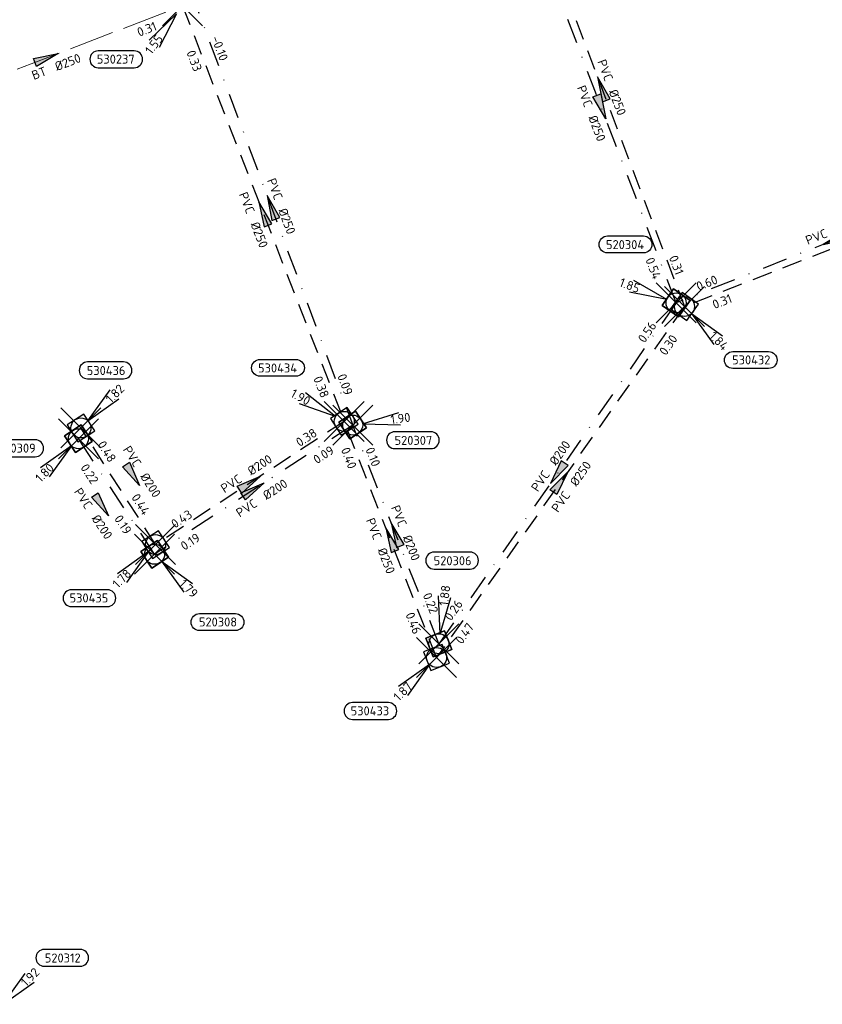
# Model space of a CAD drawing. Header units: metres. Extents: x 153343 to 157271, y 461673 to 467005.
# Tile 59 of 191: x 154616 to 154736, y 464268 to 464416. Entities that reach past the tile are written whole.
import ezdxf
from ezdxf.enums import TextEntityAlignment as Align

# ---------------------------------------------------------------- set-up
doc = ezdxf.new("R2010")
doc.units = ezdxf.units.M
doc.header["$LTSCALE"] = 0.75
doc.header["$PDMODE"] = 3
doc.header["$PDSIZE"] = 3
for name, pattern in [('RI-HWA_BETON', [11.4, 9, -2.4]), ('RI-HWA_PVC', [6.4, 4, -2.4]), ('RI-VWA_PVC', [11, 5, -3, 0, -3])]:
    doc.linetypes.add(name, pattern=pattern)
doc.layers.get('0').update_dxf_attribs({"lineweight": 25})
doc.layers.get('defpoints').update_dxf_attribs({"lineweight": 25})
for name, color, linetype in [('B-OI-RI-HWA_PUTNUMMER-S @ 0.75', 151, 'Continuous'), ('B-OI-RI-HWA_TRANSPORTLEIDING_PVC_200-G', 151, 'RI-HWA_PVC'), ('B-OI-RI-HWA_TRANSPORTLEIDING_PVC_250-G', 151, 'RI-HWA_PVC'), ('B-OI-RI-VWA_PUTNUMMER-S @ 0.75', 33, 'Continuous'), ('B-OI-RI-VWA_TRANSPORTLEIDING_PVC_200-G', 33, 'RI-VWA_PVC'), ('B-OI-RI-VWA_TRANSPORTLEIDING_PVC_250-G', 33, 'RI-VWA_PVC')]:
    doc.layers.add(name, color=color, linetype=linetype)
for name, color, linetype, lineweight in [('B-OI-RI-HWA_RIOOLPUT_INSPECTIEPUT-S', 151, 'Continuous', 25), ('B-OI-RI-HWA_STROOMRICHTING-S @ 0.75', 151, 'Continuous', 25), ('B-OI-RI-HWA_TRANSPORTLEIDING_BETON_250-G', 151, 'RI-HWA_BETON', 18), ('B-OI-RI-VWA_RIOOLPUT_INSPECTIEPUT_BETON-S', 33, 'Continuous', 25), ('B-OI-RI-VWA_STROOMRICHTING-S @ 0.75', 33, 'Continuous', 25)]:
    doc.layers.add(name, color=color, linetype=linetype, lineweight=lineweight)
doc.layers.add('inspectieput', color=7, linetype='Continuous', plot=False)
doc.styles.add('NLCS-ISO', font='isocpeur.ttf')

# ---------------------------------------------------------------- blocks, each defined once
blk = doc.blocks.new('*U1636')
at = {"ltscale": 0.1}
blk.add_hatch(color=256, dxfattribs=at).paths.add_polyline_path([(2.5, 0), (-2.5, -0.83), (-2.5, 0.83)])
at = {"ltscale": 0.1, "flags": 128}
blk.add_lwpolyline([(2.5, 0), (-2.5, -0.83), (-2.5, 0.83)], close=True, dxfattribs=at)
at = {"ltscale": 0.1, "style": 'NLCS-ISO'}
for tag, p in [('MAT', (-1, 0.5)), ('BOBL', (-4.51, -3.24))]:
    blk.add_attdef(tag, text='', height=1.8, dxfattribs=at).set_placement(p, align=Align.BOTTOM_RIGHT)
for tag, p in [('DIA', (1, 0.5)), ('BOBR', (3.56, -3.24))]:
    blk.add_attdef(tag, text='', height=1.8, dxfattribs=at).set_placement(p, align=Align.BOTTOM_LEFT)
at = {"layer": 'defpoints', "ltscale": 0.1, "style": 'NLCS-ISO', "flags": 1}
blk.add_attdef('JVA', text='', height=1.8, dxfattribs=at).set_placement((0, -1), align=Align.TOP_CENTER)
blk = doc.blocks.new('*U1637')
at = {"ltscale": 0.1}
blk.add_hatch(color=256, dxfattribs=at).paths.add_polyline_path([(2.5, 0), (-2.5, -0.83), (-2.5, 0.83)])
at = {"ltscale": 0.1, "flags": 128}
blk.add_lwpolyline([(2.5, 0), (-2.5, -0.83), (-2.5, 0.83)], close=True, dxfattribs=at)
at = {"ltscale": 0.1, "style": 'NLCS-ISO'}
for tag, p in [('BOBL', (-13.17, 0)), ('MAT', (-1, 0.5))]:
    blk.add_attdef(tag, text='', height=1.8, dxfattribs=at).set_placement(p, align=Align.BOTTOM_RIGHT)
for tag, p in [('DIA', (1, 0.5)), ('BOBR', (12.23, 0))]:
    blk.add_attdef(tag, text='', height=1.8, dxfattribs=at).set_placement(p, align=Align.BOTTOM_LEFT)
at = {"layer": 'defpoints', "ltscale": 0.1, "style": 'NLCS-ISO', "flags": 1}
blk.add_attdef('JVA', text='', height=1.8, dxfattribs=at).set_placement((0, -1), align=Align.TOP_CENTER)
blk = doc.blocks.new('*U1630')
at = {"ltscale": 0.1}
blk.add_hatch(color=256, dxfattribs=at).paths.add_polyline_path([(-2.5, 0), (2.5, -0.83), (2.5, 0.83)])
at = {"ltscale": 0.1, "flags": 128}
blk.add_lwpolyline([(-2.5, 0), (2.5, -0.83), (2.5, 0.83)], close=True, dxfattribs=at)
at = {"ltscale": 0.1, "style": 'NLCS-ISO'}
for tag, p in [('BOBL', (-16, -3.24)), ('MAT', (-1, -3.74))]:
    blk.add_attdef(tag, text='', height=1.8, dxfattribs=at).set_placement(p, align=Align.BOTTOM_RIGHT)
for tag, p in [('DIA', (1, -3.74)), ('BOBR', (15.05, -3.24))]:
    blk.add_attdef(tag, text='', height=1.8, dxfattribs=at).set_placement(p, align=Align.BOTTOM_LEFT)
at = {"layer": 'defpoints', "ltscale": 0.1, "style": 'NLCS-ISO', "flags": 1}
blk.add_attdef('JVA', text='', height=1.8, dxfattribs=at).set_placement((0, -1), align=Align.TOP_CENTER)
blk = doc.blocks.new('*U1631')
at = {"ltscale": 0.1}
blk.add_hatch(color=256, dxfattribs=at).paths.add_polyline_path([(2.5, 0), (-2.5, -0.83), (-2.5, 0.83)])
at = {"ltscale": 0.1, "flags": 128}
blk.add_lwpolyline([(2.5, 0), (-2.5, -0.83), (-2.5, 0.83)], close=True, dxfattribs=at)
at = {"ltscale": 0.1, "style": 'NLCS-ISO'}
for tag, p in [('BOBL', (-33.6, -3.24)), ('MAT', (-1, -3.74))]:
    blk.add_attdef(tag, text='', height=1.8, dxfattribs=at).set_placement(p, align=Align.BOTTOM_RIGHT)
for tag, p in [('DIA', (1, -3.74)), ('BOBR', (32.66, -3.23))]:
    blk.add_attdef(tag, text='', height=1.8, dxfattribs=at).set_placement(p, align=Align.BOTTOM_LEFT)
at = {"layer": 'defpoints', "ltscale": 0.1, "style": 'NLCS-ISO', "flags": 1}
blk.add_attdef('JVA', text='', height=1.8, dxfattribs=at).set_placement((0, -1), align=Align.TOP_CENTER)
blk = doc.blocks.new('*U1584')
at = {"ltscale": 0.1}
blk.add_hatch(color=256, dxfattribs=at).paths.add_polyline_path([(2.5, 0), (-2.5, -0.83), (-2.5, 0.83)])
at = {"ltscale": 0.1, "flags": 128}
blk.add_lwpolyline([(2.5, 0), (-2.5, -0.83), (-2.5, 0.83)], close=True, dxfattribs=at)
at = {"ltscale": 0.1, "style": 'NLCS-ISO'}
for tag, p in [('BOBL', (-28.78, -3.24)), ('MAT', (-1, -3.74))]:
    blk.add_attdef(tag, text='', height=1.8, dxfattribs=at).set_placement(p, align=Align.BOTTOM_RIGHT)
for tag, p in [('DIA', (1, -3.74)), ('BOBR', (27.84, -3.23))]:
    blk.add_attdef(tag, text='', height=1.8, dxfattribs=at).set_placement(p, align=Align.BOTTOM_LEFT)
at = {"layer": 'defpoints', "ltscale": 0.1, "style": 'NLCS-ISO', "flags": 1}
blk.add_attdef('JVA', text='', height=1.8, dxfattribs=at).set_placement((0, -1), align=Align.TOP_CENTER)
blk = doc.blocks.new('*U1528')
at = {"ltscale": 0.1}
blk.add_hatch(color=256, dxfattribs=at).paths.add_polyline_path([(-2.5, 0), (2.5, -0.83), (2.5, 0.83)])
at = {"ltscale": 0.1, "flags": 128}
blk.add_lwpolyline([(-2.5, 0), (2.5, -0.83), (2.5, 0.83)], close=True, dxfattribs=at)
at = {"ltscale": 0.1, "style": 'NLCS-ISO'}
for tag, p in [('BOBL', (-31.31, -3.24)), ('MAT', (-1, -3.74))]:
    blk.add_attdef(tag, text='', height=1.8, dxfattribs=at).set_placement(p, align=Align.BOTTOM_RIGHT)
for tag, p in [('DIA', (1, -3.74)), ('BOBR', (34.29, -3.22))]:
    blk.add_attdef(tag, text='', height=1.8, dxfattribs=at).set_placement(p, align=Align.BOTTOM_LEFT)
at = {"layer": 'defpoints', "ltscale": 0.1, "style": 'NLCS-ISO', "flags": 1}
blk.add_attdef('JVA', text='', height=1.8, dxfattribs=at).set_placement((0, -1), align=Align.TOP_CENTER)
blk = doc.blocks.new('*U1521')
at = {"ltscale": 0.1}
blk.add_hatch(color=256, dxfattribs=at).paths.add_polyline_path([(-2.5, 0), (2.5, -0.83), (2.5, 0.83)])
at = {"ltscale": 0.1, "flags": 128}
blk.add_lwpolyline([(-2.5, 0), (2.5, -0.83), (2.5, 0.83)], close=True, dxfattribs=at)
at = {"ltscale": 0.1, "style": 'NLCS-ISO'}
for tag, p in [('BOBL', (-37.24, 0)), ('MAT', (-1, 0.5))]:
    blk.add_attdef(tag, text='', height=1.8, dxfattribs=at).set_placement(p, align=Align.BOTTOM_RIGHT)
for tag, p in [('DIA', (1, 0.5)), ('BOBR', (36.29, -0.02))]:
    blk.add_attdef(tag, text='', height=1.8, dxfattribs=at).set_placement(p, align=Align.BOTTOM_LEFT)
at = {"layer": 'defpoints', "ltscale": 0.1, "style": 'NLCS-ISO', "flags": 1}
blk.add_attdef('JVA', text='', height=1.8, dxfattribs=at).set_placement((0, -1), align=Align.TOP_CENTER)
blk = doc.blocks.new('*U1424')
at = {"ltscale": 0.1}
blk.add_hatch(color=256, dxfattribs=at).paths.add_polyline_path([(2.5, 0), (-2.5, -0.83), (-2.5, 0.83)])
at = {"ltscale": 0.1, "flags": 128}
blk.add_lwpolyline([(2.5, 0), (-2.5, -0.83), (-2.5, 0.83)], close=True, dxfattribs=at)
at = {"ltscale": 0.1, "style": 'NLCS-ISO'}
for tag, p in [('BOBL', (-19.76, -3.24)), ('MAT', (-1, -3.74))]:
    blk.add_attdef(tag, text='', height=1.8, dxfattribs=at).set_placement(p, align=Align.BOTTOM_RIGHT)
for tag, p in [('DIA', (1, -3.74)), ('BOBR', (18.81, -3.24))]:
    blk.add_attdef(tag, text='', height=1.8, dxfattribs=at).set_placement(p, align=Align.BOTTOM_LEFT)
at = {"layer": 'defpoints', "ltscale": 0.1, "style": 'NLCS-ISO', "flags": 1}
blk.add_attdef('JVA', text='', height=1.8, dxfattribs=at).set_placement((0, -1), align=Align.TOP_CENTER)
blk = doc.blocks.new('*U1336')
at = {"ltscale": 0.1}
blk.add_hatch(color=256, dxfattribs=at).paths.add_polyline_path([(2.5, 0), (-2.5, -0.83), (-2.5, 0.83)])
at = {"ltscale": 0.1, "flags": 128}
blk.add_lwpolyline([(2.5, 0), (-2.5, -0.83), (-2.5, 0.83)], close=True, dxfattribs=at)
at = {"ltscale": 0.1, "style": 'NLCS-ISO'}
for tag, p in [('BOBL', (-4.48, 0)), ('MAT', (-1, -3.74))]:
    blk.add_attdef(tag, text='', height=1.8, dxfattribs=at).set_placement(p, align=Align.BOTTOM_RIGHT)
for tag, p in [('BOBR', (3.54, 0.01)), ('DIA', (1, -3.74))]:
    blk.add_attdef(tag, text='', height=1.8, dxfattribs=at).set_placement(p, align=Align.BOTTOM_LEFT)
at = {"layer": 'defpoints', "ltscale": 0.1, "style": 'NLCS-ISO', "flags": 1}
blk.add_attdef('JVA', text='', height=1.8, dxfattribs=at).set_placement((0, -1), align=Align.TOP_CENTER)
blk = doc.blocks.new('*U1337')
at = {"ltscale": 0.1}
blk.add_hatch(color=256, dxfattribs=at).paths.add_polyline_path([(2.5, 0), (-2.5, -0.83), (-2.5, 0.83)])
at = {"ltscale": 0.1, "flags": 128}
blk.add_lwpolyline([(2.5, 0), (-2.5, -0.83), (-2.5, 0.83)], close=True, dxfattribs=at)
at = {"ltscale": 0.1, "style": 'NLCS-ISO'}
for tag, p in [('BOBL', (-14.3, -3.24)), ('MAT', (-1, -3.74))]:
    blk.add_attdef(tag, text='', height=1.8, dxfattribs=at).set_placement(p, align=Align.BOTTOM_RIGHT)
for tag, p in [('DIA', (1, -3.74)), ('BOBR', (13.35, -3.24))]:
    blk.add_attdef(tag, text='', height=1.8, dxfattribs=at).set_placement(p, align=Align.BOTTOM_LEFT)
at = {"layer": 'defpoints', "ltscale": 0.1, "style": 'NLCS-ISO', "flags": 1}
blk.add_attdef('JVA', text='', height=1.8, dxfattribs=at).set_placement((0, -1), align=Align.TOP_CENTER)
blk = doc.blocks.new('*U1332')
at = {"ltscale": 0.1}
blk.add_hatch(color=256, dxfattribs=at).paths.add_polyline_path([(-2.5, 0), (2.5, -0.83), (2.5, 0.83)])
at = {"ltscale": 0.1, "flags": 128}
blk.add_lwpolyline([(-2.5, 0), (2.5, -0.83), (2.5, 0.83)], close=True, dxfattribs=at)
at = {"ltscale": 0.1, "style": 'NLCS-ISO'}
for tag, p in [('BOBL', (-14.16, 0)), ('MAT', (-1, 0.5))]:
    blk.add_attdef(tag, text='', height=1.8, dxfattribs=at).set_placement(p, align=Align.BOTTOM_RIGHT)
for tag, p in [('DIA', (1, 0.5)), ('BOBR', (13.21, 0))]:
    blk.add_attdef(tag, text='', height=1.8, dxfattribs=at).set_placement(p, align=Align.BOTTOM_LEFT)
at = {"layer": 'defpoints', "ltscale": 0.1, "style": 'NLCS-ISO', "flags": 1}
blk.add_attdef('JVA', text='', height=1.8, dxfattribs=at).set_placement((0, -1), align=Align.TOP_CENTER)
blk = doc.blocks.new('*U1333')
at = {"ltscale": 0.1}
blk.add_hatch(color=256, dxfattribs=at).paths.add_polyline_path([(-2.5, 0), (2.5, -0.83), (2.5, 0.83)])
at = {"ltscale": 0.1, "flags": 128}
blk.add_lwpolyline([(-2.5, 0), (2.5, -0.83), (2.5, 0.83)], close=True, dxfattribs=at)
at = {"ltscale": 0.1, "style": 'NLCS-ISO'}
for tag, p in [('BOBL', (-32.17, 0)), ('MAT', (-1, 0.5))]:
    blk.add_attdef(tag, text='', height=1.8, dxfattribs=at).set_placement(p, align=Align.BOTTOM_RIGHT)
for tag, p in [('DIA', (1, 0.5)), ('BOBR', (31.22, -0.01))]:
    blk.add_attdef(tag, text='', height=1.8, dxfattribs=at).set_placement(p, align=Align.BOTTOM_LEFT)
at = {"layer": 'defpoints', "ltscale": 0.1, "style": 'NLCS-ISO', "flags": 1}
blk.add_attdef('JVA', text='', height=1.8, dxfattribs=at).set_placement((0, -1), align=Align.TOP_CENTER)
blk = doc.blocks.new('*U1330')
at = {"ltscale": 0.1}
blk.add_hatch(color=256, dxfattribs=at).paths.add_polyline_path([(2.5, 0), (-2.5, -0.83), (-2.5, 0.83)])
at = {"ltscale": 0.1, "flags": 128}
blk.add_lwpolyline([(2.5, 0), (-2.5, -0.83), (-2.5, 0.83)], close=True, dxfattribs=at)
at = {"ltscale": 0.1, "style": 'NLCS-ISO'}
for tag, p in [('BOBL', (-32.56, -3.24)), ('MAT', (-1, -3.74))]:
    blk.add_attdef(tag, text='', height=1.8, dxfattribs=at).set_placement(p, align=Align.BOTTOM_RIGHT)
for tag, p in [('DIA', (1, -3.74)), ('BOBR', (31.62, -3.23))]:
    blk.add_attdef(tag, text='', height=1.8, dxfattribs=at).set_placement(p, align=Align.BOTTOM_LEFT)
at = {"layer": 'defpoints', "ltscale": 0.1, "style": 'NLCS-ISO', "flags": 1}
blk.add_attdef('JVA', text='', height=1.8, dxfattribs=at).set_placement((0, -1), align=Align.TOP_CENTER)
blk = doc.blocks.new('*U1331')
at = {"ltscale": 0.1}
blk.add_hatch(color=256, dxfattribs=at).paths.add_polyline_path([(-2.5, 0), (2.5, -0.83), (2.5, 0.83)])
at = {"ltscale": 0.1, "flags": 128}
blk.add_lwpolyline([(-2.5, 0), (2.5, -0.83), (2.5, 0.83)], close=True, dxfattribs=at)
at = {"ltscale": 0.1, "style": 'NLCS-ISO'}
for tag, p in [('BOBL', (-24.77, 0)), ('MAT', (-1, 0.5))]:
    blk.add_attdef(tag, text='', height=1.8, dxfattribs=at).set_placement(p, align=Align.BOTTOM_RIGHT)
for tag, p in [('DIA', (1, 0.5)), ('BOBR', (23.83, -0.01))]:
    blk.add_attdef(tag, text='', height=1.8, dxfattribs=at).set_placement(p, align=Align.BOTTOM_LEFT)
at = {"layer": 'defpoints', "ltscale": 0.1, "style": 'NLCS-ISO', "flags": 1}
blk.add_attdef('JVA', text='', height=1.8, dxfattribs=at).set_placement((0, -1), align=Align.TOP_CENTER)
blk = doc.blocks.new('*U1252')
at = {"ltscale": 0.1}
blk.add_hatch(color=256, dxfattribs=at).paths.add_polyline_path([(-2.5, 0), (2.5, -0.83), (2.5, 0.83)])
at = {"ltscale": 0.1, "flags": 128}
blk.add_lwpolyline([(-2.5, 0), (2.5, -0.83), (2.5, 0.83)], close=True, dxfattribs=at)
at = {"ltscale": 0.1, "style": 'NLCS-ISO'}
for tag, p in [('BOBL', (-30.84, 0)), ('MAT', (-1, 0.5))]:
    blk.add_attdef(tag, text='', height=1.8, dxfattribs=at).set_placement(p, align=Align.BOTTOM_RIGHT)
for tag, p in [('DIA', (1, 0.5)), ('BOBR', (36.15, -0.02))]:
    blk.add_attdef(tag, text='', height=1.8, dxfattribs=at).set_placement(p, align=Align.BOTTOM_LEFT)
at = {"layer": 'defpoints', "ltscale": 0.1, "style": 'NLCS-ISO', "flags": 1}
blk.add_attdef('JVA', text='', height=1.8, dxfattribs=at).set_placement((0, -1), align=Align.TOP_CENTER)
blk = doc.blocks.new('B-SRI-PUT_HWA-SO')
at = {"lineweight": -3, "flags": 128}
blk.add_lwpolyline([(-2, -2), (2, -2), (2, 2), (-2, 2)], close=True, dxfattribs=at)
at = {"lineweight": -3}
blk.add_circle((0, 0), 2, dxfattribs=at)
blk = doc.blocks.new('*U885')
for q in [(5.83, 7.6), (7.6, 5.83)]:
    blk.add_line((1.41, 1.41), q)
blk.add_lwpolyline([(8.51, 13.19), (1.35, 13.19, 1), (1.35, 9.81), (8.51, 9.81, 1)], format="xyb", close=True)
at = {"ltscale": 0.1, "style": 'NLCS-ISO'}
blk.add_attdef('PUTNR', text='', height=1.8, dxfattribs=at).set_placement((5.03, 11.47), align=Align.MIDDLE_CENTER)
blk.add_attdef('PUTHGT', text='', height=1.8, rotation=45, dxfattribs=at).set_placement((5.39, 5.43), align=Align.MIDDLE_LEFT)
blk = doc.blocks.new('*U241')
for q in [(-7.6, -5.83), (-5.83, -7.6)]:
    blk.add_line((-1.41, -1.41), q)
blk.add_lwpolyline([(-16.81, -12.39), (-9.65, -12.39, 1), (-9.65, -9.01), (-16.81, -9.01, 1)], format="xyb", close=True)
at = {"ltscale": 0.1, "style": 'NLCS-ISO'}
blk.add_attdef('PUTHGT', text='', height=1.8, rotation=45, dxfattribs=at).set_placement((-8.44, -8.48), align=Align.MIDDLE_LEFT)
blk.add_attdef('PUTNR', text='', height=1.8, dxfattribs=at).set_placement((-13.33, -8.87), align=Align.MIDDLE_CENTER)
blk = doc.blocks.new('*U838')
for q in [(-7.71, 5.69), (-8.92, 3.5)]:
    blk.add_line((-1.75, 0.97), q)
blk.add_lwpolyline([(-16.81, 12.39), (-9.65, 12.39, -1), (-9.65, 9.01), (-16.81, 9.01, -1)], format="xyb", close=True)
at = {"ltscale": 0.1, "style": 'NLCS-ISO'}
blk.add_attdef('PUTNR', text='', height=1.8, dxfattribs=at).set_placement((-13.33, 10.67), align=Align.MIDDLE_CENTER)
blk.add_attdef('PUTHGT', text='', height=1.8, rotation=331.0865, dxfattribs=at).set_placement((-10.46, 5.81), align=Align.MIDDLE_LEFT)
blk = doc.blocks.new('*U247')
for q in [(5.83, -7.6), (7.6, -5.83)]:
    blk.add_line((1.41, -1.41), q)
blk.add_lwpolyline([(16.81, -12.39), (9.65, -12.39, -1), (9.65, -9.01), (16.81, -9.01, -1)], format="xyb", close=True)
at = {"ltscale": 0.1, "style": 'NLCS-ISO'}
blk.add_attdef('PUTHGT', text='', height=1.8, rotation=315, dxfattribs=at).set_placement((5.39, -5.43), align=Align.MIDDLE_LEFT)
blk.add_attdef('PUTNR', text='', height=1.8, dxfattribs=at).set_placement((13.33, -8.87), align=Align.MIDDLE_CENTER)
blk = doc.blocks.new('*U790')
for q in [(-6.68, -6.87), (-4.67, -8.37)]:
    blk.add_line((-1.19, -1.6), q)
blk.add_lwpolyline([(-16.81, -12.39), (-9.65, -12.39, 1), (-9.65, -9.01), (-16.81, -9.01, 1)], format="xyb", close=True)
at = {"ltscale": 0.1, "style": 'NLCS-ISO'}
blk.add_attdef('PUTHGT', text='', height=1.8, rotation=53.3317, dxfattribs=at).set_placement((-7.12, -9.62), align=Align.MIDDLE_LEFT)
blk.add_attdef('PUTNR', text='', height=1.8, dxfattribs=at).set_placement((-13.33, -8.87), align=Align.MIDDLE_CENTER)
blk = doc.blocks.new('*U43')
for q in [(5.83, 7.6), (7.6, 5.83)]:
    blk.add_line((1.41, 1.41), q)
blk.add_lwpolyline([(16.81, 12.39), (9.65, 12.39, 1), (9.65, 9.01), (16.81, 9.01, 1)], format="xyb", close=True)
at = {"ltscale": 0.1, "style": 'NLCS-ISO'}
blk.add_attdef('PUTHGT', text='', height=1.8, rotation=45, dxfattribs=at).set_placement((5.39, 5.43), align=Align.MIDDLE_LEFT)
blk.add_attdef('PUTNR', text='', height=1.8, dxfattribs=at).set_placement((13.33, 10.67), align=Align.MIDDLE_CENTER)
blk = doc.blocks.new('*U730')
for q in [(-7.6, -5.83), (-5.83, -7.6)]:
    blk.add_line((-1.41, -1.41), q)
blk.add_lwpolyline([(-15.81, -3.61), (-8.66, -3.61, 1), (-8.66, -0.22), (-15.81, -0.22, 1)], format="xyb", close=True)
at = {"ltscale": 0.1, "style": 'NLCS-ISO'}
blk.add_attdef('PUTNR', text='', height=1.8, dxfattribs=at).set_placement((-12.34, -0.08), align=Align.MIDDLE_CENTER)
blk.add_attdef('PUTHGT', text='', height=1.8, rotation=45, dxfattribs=at).set_placement((-8.44, -8.48), align=Align.MIDDLE_LEFT)
blk = doc.blocks.new('*U731')
for q in [(5.83, -7.6), (7.6, -5.83)]:
    blk.add_line((1.41, -1.41), q)
blk.add_lwpolyline([(16.15, -15.27), (9, -15.27, -1), (9, -11.88), (16.15, -11.88, -1)], format="xyb", close=True)
at = {"ltscale": 0.1, "style": 'NLCS-ISO'}
blk.add_attdef('PUTHGT', text='', height=1.8, rotation=315, dxfattribs=at).set_placement((5.39, -5.43), align=Align.MIDDLE_LEFT)
blk.add_attdef('PUTNR', text='', height=1.8, dxfattribs=at).set_placement((12.68, -11.74), align=Align.MIDDLE_CENTER)
blk = doc.blocks.new('*U726')
for q in [(-0.08, 9.58), (2.4, 9.28)]:
    blk.add_line((0.24, 1.99), q)
blk.add_lwpolyline([(6.22, 18.32), (-0.94, 18.32, 1), (-0.94, 14.94), (6.22, 14.94, 1)], format="xyb", close=True)
at = {"ltscale": 0.1, "style": 'NLCS-ISO'}
blk.add_attdef('PUTNR', text='', height=1.8, dxfattribs=at).set_placement((2.74, 16.6), align=Align.MIDDLE_CENTER)
blk.add_attdef('PUTHGT', text='', height=1.8, rotation=82.9855, dxfattribs=at).set_placement((0.91, 7.59), align=Align.MIDDLE_LEFT)
blk = doc.blocks.new('*U727')
for q in [(-8.46, 4.49), (-9.34, 2.15)]:
    blk.add_line((-1.87, 0.7), q)
blk.add_lwpolyline([(-13.69, 13.38), (-6.53, 13.38, -1), (-6.53, 9.99), (-13.69, 9.99, -1)], format="xyb", close=True)
at = {"ltscale": 0.1, "style": 'NLCS-ISO'}
blk.add_attdef('PUTNR', text='', height=1.8, dxfattribs=at).set_placement((-10.21, 11.65), align=Align.MIDDLE_CENTER)
blk.add_attdef('PUTHGT', text='', height=1.8, rotation=339.5526, dxfattribs=at).set_placement((-11.2, 4.21), align=Align.MIDDLE_LEFT)
blk = doc.blocks.new('*U708')
for q in [(9.24, 2.52), (9.58, 0.05)]:
    blk.add_line((1.98, 0.27), q)
blk.add_lwpolyline([(15.61, -1.34), (8.45, -1.34, 1), (8.45, -4.72), (15.61, -4.72, 1)], format="xyb", close=True)
at = {"ltscale": 0.1, "style": 'NLCS-ISO'}
blk.add_attdef('PUTHGT', text='', height=1.8, rotation=7.7688, dxfattribs=at).set_placement((7.57, 1.06), align=Align.MIDDLE_LEFT)
blk.add_attdef('PUTNR', text='', height=1.8, dxfattribs=at).set_placement((12.13, -3.06), align=Align.MIDDLE_CENTER)
blk = doc.blocks.new('B-SRI-PUT_VWA-SO')
at = {"flags": 128}
blk.add_lwpolyline([(-2, 2), (2, 2), (2, -2), (-2, -2)], close=True, dxfattribs=at)
at = {"lineweight": -3, "flags": 128}
blk.add_lwpolyline([(2, -2), (2, 2), (-2, 2), (-2, -2)], close=True, dxfattribs=at)
at = {"lineweight": -3}
blk.add_circle((0, 0), 2, dxfattribs=at)

msp = doc.modelspace()

# ---------------------------------------------------------------- linework, layer by layer
at = {"layer": 'B-OI-RI-HWA_TRANSPORTLEIDING_BETON_250-G', "transparency": 33554610}
msp.add_line((154599.83, 464402.34), (154640.57, 464417.99), dxfattribs=at)
at = {"layer": 'B-OI-RI-HWA_TRANSPORTLEIDING_PVC_200-G', "transparency": 33554610}
for p, q in [((154769.1, 464393.7), (154715.83, 464372.91)), ((154664.82, 464355.69), (154636.55, 464337.22)), ((154636.55, 464337.22), (154625.35, 464354.71))]:
    msp.add_line(p, q, dxfattribs=at)
at = {"layer": 'B-OI-RI-HWA_TRANSPORTLEIDING_PVC_250-G', "transparency": 33554610}
for p, q in [((154691.05, 464438.23), (154715.83, 464372.91)), ((154640.57, 464417.99), (154664.82, 464355.69)), ((154715.83, 464372.91), (154678.67, 464320.3)), ((154678.67, 464320.3), (154664.82, 464355.69))]:
    msp.add_line(p, q, dxfattribs=at)
at = {"layer": 'B-OI-RI-VWA_TRANSPORTLEIDING_PVC_200-G', "transparency": 33554610}
for p, q in [((154762.12, 464392.35), (154714.57, 464373.45)), ((154714.57, 464373.45), (154679.01, 464322.35)), ((154666.09, 464355.14), (154636.39, 464335.78)), ((154679.01, 464322.35), (154666.09, 464355.14)), ((154636.39, 464335.78), (154624.98, 464353.09))]:
    msp.add_line(p, q, dxfattribs=at)
at = {"layer": 'B-OI-RI-VWA_TRANSPORTLEIDING_PVC_250-G', "transparency": 33554610}
for p, q in [((154714.57, 464373.45), (154692.13, 464432.16)), ((154641.73, 464420.39), (154666.09, 464355.14))]:
    msp.add_line(p, q, dxfattribs=at)
at = {"layer": 'inspectieput', "color": 0, "transparency": 33554610}
for p in [(154640.57, 464417.99), (154714.57, 464373.45), (154715.83, 464372.91), (154664.82, 464355.69), (154625.35, 464354.71), (154666.09, 464355.14), (154624.98, 464353.09), (154636.55, 464337.22), (154636.39, 464335.78), (154679.01, 464322.35), (154678.67, 464320.3)]:
    msp.add_point(p, dxfattribs=at)

# ---------------------------------------------------------------- block references
at = {"layer": 'B-OI-RI-HWA_PUTNUMMER-S @ 0.75', "color": 0, "transparency": 33554610}
ref = msp.add_blockref('*U790', (154640.57, 464417.99), dxfattribs=dict(at, xscale=0.75, yscale=0.75, zscale=0.75))
ref.add_attrib('PUTNR', '530237', dxfattribs={"layer": '0', "ltscale": 0.1, "height": 1.35, "style": 'NLCS-ISO'}).set_placement((154630.57, 464409.99), align=Align.MIDDLE_CENTER)
ref.add_attrib('PUTHGT', '1.55', dxfattribs={"layer": '0', "ltscale": 0.1, "height": 1.35, "rotation": 53.3317, "style": 'NLCS-ISO'}).set_placement((154635.39, 464410.99), align=Align.MIDDLE_LEFT)
ref = msp.add_blockref('*U247', (154715.83, 464372.91), dxfattribs=dict(at, xscale=0.75, yscale=0.75, zscale=0.75))
ref.add_attrib('PUTNR', '530432', dxfattribs={"layer": '0', "ltscale": 0.1, "height": 1.35, "style": 'NLCS-ISO'}).set_placement((154725.83, 464364.91), align=Align.MIDDLE_CENTER)
ref.add_attrib('PUTHGT', '1.84', dxfattribs={"layer": '0', "ltscale": 0.1, "height": 1.35, "rotation": 315, "style": 'NLCS-ISO'}).set_placement((154719.87, 464368.84), align=Align.MIDDLE_LEFT)
at = {"layer": 'B-OI-RI-HWA_PUTNUMMER-S @ 0.75', "color": 0, "transparency": 33554610, "xscale": 0.75, "yscale": 0.75, "zscale": 0.75}
for name, p, values in [('*U885', (154625.35, 464354.71), {'PUTNR': '530436', 'PUTHGT': '1.82'}), ('*U838', (154664.82, 464355.69), {'PUTNR': '530434', 'PUTHGT': '1.90'})]:
    msp.add_blockref(name, p, dxfattribs=at).add_auto_attribs(values)
at = {"layer": 'B-OI-RI-HWA_PUTNUMMER-S @ 0.75', "color": 0, "transparency": 33554610}
ref = msp.add_blockref('*U241', (154636.55, 464337.22), dxfattribs=dict(at, xscale=0.75, yscale=0.75, zscale=0.75))
ref.add_attrib('PUTNR', '530435', dxfattribs={"layer": '0', "ltscale": 0.1, "height": 1.35, "style": 'NLCS-ISO'}).set_placement((154626.55, 464329.22), align=Align.MIDDLE_CENTER)
ref.add_attrib('PUTHGT', '1.78', dxfattribs={"layer": '0', "ltscale": 0.1, "height": 1.35, "rotation": 45, "style": 'NLCS-ISO'}).set_placement((154630.41, 464331.05), align=Align.MIDDLE_LEFT)
ref = msp.add_blockref('*U241', (154678.67, 464320.3), dxfattribs=dict(at, xscale=0.75, yscale=0.75, zscale=0.75))
ref.add_attrib('PUTNR', '530433', dxfattribs={"layer": '0', "ltscale": 0.1, "height": 1.35, "style": 'NLCS-ISO'}).set_placement((154668.67, 464312.3), align=Align.MIDDLE_CENTER)
ref.add_attrib('PUTHGT', '1.87', dxfattribs={"layer": '0', "ltscale": 0.1, "height": 1.35, "rotation": 45, "style": 'NLCS-ISO'}).set_placement((154672.53, 464314.13), align=Align.MIDDLE_LEFT)
at = {"layer": 'B-OI-RI-HWA_RIOOLPUT_INSPECTIEPUT-S', "transparency": 33554610}
for p, xscale, yscale, zscale, rotation in [((154715.83, 464372.91), 0.7499999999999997, 0.7499999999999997, 0.7499999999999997, 234.765307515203), ((154664.82, 464355.69), 0.7499999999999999, 0.7499999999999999, 0.7499999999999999, 213.1583026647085), ((154625.35, 464354.71), 0.75, 0.75, 0.75, 302.6341142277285), ((154636.55, 464337.22), 0.7500000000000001, 0.7500000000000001, 0.7500000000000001, 122.6341142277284), ((154678.67, 464320.3), 0.7499999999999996, 0.7499999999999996, 0.7499999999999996, 111.373063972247)]:
    msp.add_blockref('B-SRI-PUT_HWA-SO', p, dxfattribs=dict(at, xscale=xscale, yscale=yscale, zscale=zscale, rotation=rotation))
at = {"layer": 'B-OI-RI-HWA_STROOMRICHTING-S @ 0.75', "color": 0, "transparency": 33554610, "xscale": 0.75, "yscale": 0.75, "zscale": 0.75}
for name, p, rotation, values in [('*U1521', (154703.44, 464405.57), 290.7748988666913, {'MAT': 'PVC', 'DIA': '%%c250', 'BOBL': '0.25', 'BOBR': '0.31'}), ('*U1424', (154620.2, 464410.16), 21.0139468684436, {'MAT': 'BT', 'DIA': '%%c250', 'BOBL': '0.42', 'BOBR': '0.31'}), ('*U1528', (154652.7, 464386.84), 291.2682558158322, {'MAT': 'PVC', 'DIA': '%%c250', 'BOBL': '0.33', 'BOBR': '0.38'}), ('*U1584', (154742.46, 464383.31), 21.31950590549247, {'MAT': 'PVC', 'DIA': '%%c200', 'BOBL': '0.31', 'BOBR': '0.25'}), ('*U1631', (154697.25, 464346.61), 54.76530751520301, {'MAT': 'PVC', 'DIA': '%%c250', 'BOBL': '0.47', 'BOBR': '0.30'}), ('*U1637', (154650.68, 464346.46), 33.15830266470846, {'MAT': 'PVC', 'DIA': '%%c200', 'BOBL': '0.43', 'BOBR': '0.38'}), ('*U1636', (154633.11, 464347.64), 302.6341142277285, {'MAT': 'PVC', 'DIA': '%%c200', 'BOBL': '0.48', 'BOBR': '0.44'}), ('*U1630', (154671.74, 464337.99), 291.373063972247, {'MAT': 'PVC', 'DIA': '%%c250', 'BOBL': '0.40', 'BOBR': '0.46'})]:
    msp.add_blockref(name, p, dxfattribs=dict(at, rotation=rotation)).add_auto_attribs(values)
at = {"layer": 'B-OI-RI-VWA_PUTNUMMER-S @ 0.75', "color": 0, "transparency": 33554610, "xscale": 0.75, "yscale": 0.75, "zscale": 0.75}
for name, p, values in [('*U727', (154714.57, 464373.45), {'PUTNR': '520304', 'PUTHGT': '1.85'}), ('*U708', (154666.09, 464355.14), {'PUTNR': '520307', 'PUTHGT': '1.90'}), ('*U726', (154679.01, 464322.35), {'PUTNR': '520306', 'PUTHGT': '1.88'}), ('*U43', (154612.63, 464267.25), {'PUTNR': '520312', 'PUTHGT': '1.92'})]:
    msp.add_blockref(name, p, dxfattribs=at).add_auto_attribs(values)
at = {"layer": 'B-OI-RI-VWA_PUTNUMMER-S @ 0.75', "color": 0, "transparency": 33554610}
ref = msp.add_blockref('*U730', (154624.98, 464353.09), dxfattribs=dict(at, xscale=0.75, yscale=0.75, zscale=0.75))
ref.add_attrib('PUTNR', '520309', dxfattribs={"layer": '0', "ltscale": 0.1, "height": 1.35, "style": 'NLCS-ISO'}).set_placement((154615.73, 464351.68), align=Align.MIDDLE_CENTER)
ref.add_attrib('PUTHGT', '1.80', dxfattribs={"layer": '0', "ltscale": 0.1, "height": 1.35, "rotation": 45, "style": 'NLCS-ISO'}).set_placement((154618.84, 464346.92), align=Align.MIDDLE_LEFT)
ref = msp.add_blockref('*U731', (154636.39, 464335.78), dxfattribs=dict(at, xscale=0.75, yscale=0.75, zscale=0.75))
ref.add_attrib('PUTNR', '520308', dxfattribs={"layer": '0', "ltscale": 0.1, "height": 1.35, "style": 'NLCS-ISO'}).set_placement((154645.9, 464325.62), align=Align.MIDDLE_CENTER)
ref.add_attrib('PUTHGT', '1.79', dxfattribs={"layer": '0', "ltscale": 0.1, "height": 1.35, "rotation": 315, "style": 'NLCS-ISO'}).set_placement((154640.43, 464331.71), align=Align.MIDDLE_LEFT)
at = {"layer": 'B-OI-RI-VWA_RIOOLPUT_INSPECTIEPUT_BETON-S', "transparency": 33554610}
for p, xscale, yscale, zscale, rotation in [((154714.57, 464373.45), 0.75, 0.75, 0.75, 235.1663133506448), ((154666.09, 464355.14), 0.7500000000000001, 0.7500000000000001, 0.7500000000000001, 213.098393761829), ((154624.98, 464353.09), 0.75, 0.75, 0.75, 303.3911357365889), ((154636.39, 464335.78), 0.7500000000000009, 0.7500000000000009, 0.7500000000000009, 123.3911357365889), ((154679.01, 464322.35), 0.7500000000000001, 0.7500000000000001, 0.7500000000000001, 111.5055595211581)]:
    msp.add_blockref('B-SRI-PUT_VWA-SO', p, dxfattribs=dict(at, xscale=xscale, yscale=yscale, zscale=zscale, rotation=rotation))
at = {"layer": 'B-OI-RI-VWA_STROOMRICHTING-S @ 0.75', "color": 0, "transparency": 33554610}
for name, p, xscale, yscale, zscale, rotation, values in [('*U1330', (154703.35, 464402.81), 0.75, 0.75, 0.75, 290.917740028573, {'MAT': 'PVC', 'DIA': '%%c250', 'BOBL': '0.75', 'BOBR': '0.54'}), ('*U1252', (154653.91, 464387.77), 0.7499999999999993, 0.7499999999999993, 0.7499999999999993, 290.4722795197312, {'MAT': 'PVC', 'DIA': '%%c250', 'BOBL': '-0.10', 'BOBR': '0.09'}), ('*U1331', (154738.35, 464382.9), 0.75, 0.75, 0.75, 21.67665022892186, {'MAT': 'PVC', 'DIA': '%%c200', 'BOBL': '0.60', 'BOBR': '0.63'}), ('*U1333', (154696.79, 464347.9), 0.75, 0.75, 0.75, 55.1663133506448, {'MAT': 'PVC', 'DIA': '%%c200', 'BOBL': '0.26', 'BOBR': '0.56'}), ('*U1337', (154651.24, 464345.46), 0.75, 0.75, 0.75, 33.09839376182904, {'MAT': 'PVC', 'DIA': '%%c200', 'BOBL': '0.19', 'BOBR': '0.09'}), ('*U1332', (154672.55, 464338.74), 0.75, 0.75, 0.75, 291.5055595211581, {'MAT': 'PVC', 'DIA': '%%c200', 'BOBL': '0.10', 'BOBR': '0.22'}), ('*U1336', (154628.47, 464343.09), 0.75, 0.75, 0.75, 303.3911357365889, {'MAT': 'PVC', 'DIA': '%%c200', 'BOBL': '0.22', 'BOBR': '0.19'})]:
    msp.add_blockref(name, p, dxfattribs=dict(at, xscale=xscale, yscale=yscale, zscale=zscale, rotation=rotation)).add_auto_attribs(values)

doc.saveas('drawing.dxf')
